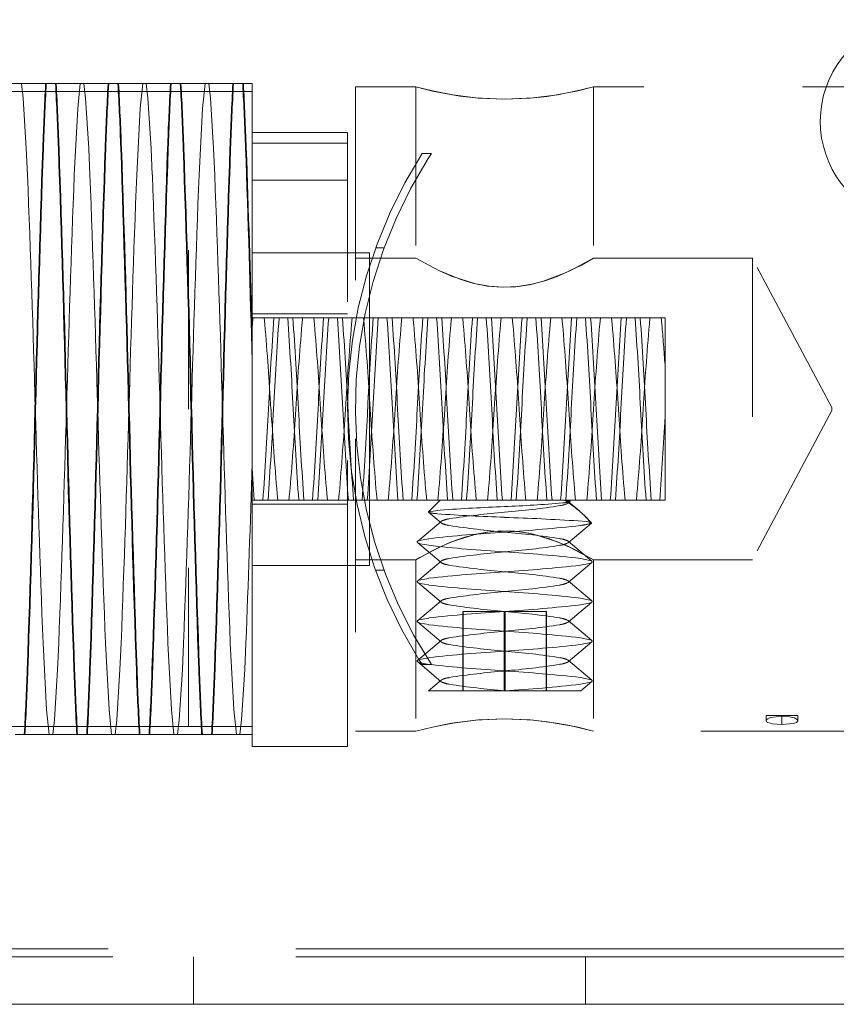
# Model space of a CAD drawing. Extents: x 5.1 to 61.7, y -5.9 to 61.5.
# Tile 7 of 23: x 38.269 to 38.783, y 12.798 to 13.419. Entities that reach past the tile are written whole.
import ezdxf

# ---------------------------------------------------------------- set-up
doc = ezdxf.new("R2010")
doc.units = 0
doc.header["$MEASUREMENT"] = 0
doc.linetypes.add('DASHED', pattern=[15, 12, -3])

msp = doc.modelspace()

# ---------------------------------------------------------------- linework, layer by layer
at = {"color": 7, "linetype": 'DASHED', "lineweight": 13, "ltscale": 0.0155}
for p, q in [((38.41525, 13.37341), (37.79525, 13.37341)), ((38.41525, 12.97342), (37.79525, 12.97342))]:
    msp.add_line(p, q, dxfattribs=at)
at = {"color": 7, "linetype": 'DASHED', "lineweight": 13, "ltscale": 0.000436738}
for p, q in [((38.25253, 13.37842), (38.27, 13.37842)), ((38.29183, 13.37842), (38.3093, 13.37842)), ((38.33113, 13.37842), (38.3486, 13.37842)), ((38.37043, 13.37842), (38.3879, 13.37842)), ((38.30487, 12.96841), (38.2874, 12.96841)), ((38.34417, 12.96841), (38.3267, 12.96841)), ((38.38347, 12.96841), (38.366, 12.96841))]:
    msp.add_line(p, q, dxfattribs=at)
at = {"color": 7, "linetype": 'DASHED', "lineweight": 13, "ltscale": 0.000535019}
for p, q in [((38.27, 13.37842), (38.2914, 13.37842)), ((38.3486, 13.37842), (38.37, 13.37842)), ((38.3879, 13.37842), (38.4093, 13.37842)), ((38.2874, 12.96841), (38.266, 12.96841)), ((38.3267, 12.96841), (38.3053, 12.96841)), ((38.40531, 12.96841), (38.3839, 12.96841))]:
    msp.add_line(p, q, dxfattribs=at)
at = {"color": 7, "linetype": 'DASHED', "lineweight": 13, "ltscale": 1.07532e-05}
for p, q in [((38.2914, 13.37842), (38.29183, 13.37842)), ((38.3053, 12.96841), (38.30487, 12.96841)), ((38.3446, 12.96841), (38.34417, 12.96841))]:
    msp.add_line(p, q, dxfattribs=at)
at = {"color": 7, "linetype": 'DASHED', "lineweight": 13, "ltscale": 0.000534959}
for p, q in [((38.3093, 13.37842), (38.3307, 13.37842)), ((38.366, 12.96841), (38.3446, 12.96841))]:
    msp.add_line(p, q, dxfattribs=at)
at = {"color": 7, "linetype": 'DASHED', "lineweight": 13, "ltscale": 1.08133e-05}
for p, q in [((38.3307, 13.37842), (38.33113, 13.37842)), ((38.4093, 13.37842), (38.40973, 13.37842)), ((38.3839, 12.96841), (38.38347, 12.96841))]:
    msp.add_line(p, q, dxfattribs=at)
at = {"color": 7, "linetype": 'DASHED', "lineweight": 13, "ltscale": 1.06932e-05}
msp.add_line((38.37, 13.37842), (38.37043, 13.37842), dxfattribs=at)
at = {"color": 7, "linetype": 'DASHED', "lineweight": 13, "ltscale": 0.005}
for p, q in [((38.37525, 13.17341), (38.37525, 13.37341)), ((38.41525, 13.17341), (38.41525, 13.37341)), ((38.37525, 12.97342), (38.37525, 13.17341)), ((38.41525, 12.97342), (38.41525, 13.17341))]:
    msp.add_line(p, q, dxfattribs=at)
at = {"color": 7, "linetype": 'DASHED', "lineweight": 13, "ltscale": 0.001}
for p, q in [((38.37525, 13.37341), (38.41525, 13.37341)), ((38.37525, 12.97342), (38.41525, 12.97342))]:
    msp.add_line(p, q, dxfattribs=at)
at = {"color": 7, "linetype": 'DASHED', "lineweight": 13, "ltscale": 0.00013805}
msp.add_line((38.40973, 13.37842), (38.41525, 13.37842), dxfattribs=at)
at = {"color": 7, "linetype": 'DASHED', "lineweight": 13, "ltscale": 0.001096}
msp.add_line((38.41525, 13.33459), (38.41525, 13.37842), dxfattribs=at)
at = {"color": 7, "linetype": 'DASHED', "lineweight": 13, "ltscale": 0.00094995}
for p, q in [((38.51825, 13.37641), (38.48025, 13.37641)), ((38.51825, 13.26841), (38.48025, 13.26841)), ((38.51825, 13.07842), (38.48025, 13.07842)), ((38.51825, 12.97041), (38.48025, 12.97041))]:
    msp.add_line(p, q, dxfattribs=at)
at = {"color": 7, "linetype": 'DASHED', "lineweight": 13, "ltscale": 0.01015}
msp.add_line((38.48025, 13.37641), (38.48025, 12.97041), dxfattribs=at)
at = {"color": 7, "linetype": 'DASHED', "lineweight": 13, "ltscale": 0.0027}
for p, q in [((38.51825, 13.37641), (38.51825, 13.26841)), ((38.63025, 13.37641), (38.63025, 13.26841)), ((38.51825, 13.07842), (38.51825, 12.97041)), ((38.63025, 13.07842), (38.63025, 12.97041))]:
    msp.add_line(p, q, dxfattribs=at)
at = {"color": 7, "linetype": 'DASHED', "lineweight": 13, "ltscale": 0.014475}
msp.add_line((39.20925, 13.37641), (38.63025, 13.37641), dxfattribs=at)
at = {"color": 7, "linetype": 'DASHED', "lineweight": 13, "ltscale": 0.00011366}
msp.add_line((38.41525, 13.34304), (38.41525, 13.34759), dxfattribs=at)
at = {"color": 7, "linetype": 'DASHED', "lineweight": 13, "ltscale": 0.0015}
for p, q in [((38.47525, 13.34759), (38.41525, 13.34759)), ((38.47525, 13.34092), (38.41525, 13.34092)), ((38.47525, 13.31749), (38.41525, 13.31749)), ((38.47525, 13.23341), (38.41525, 13.23341)), ((38.47525, 13.11341), (38.41525, 13.11341)), ((38.47525, 12.96092), (38.41525, 12.96092))]:
    msp.add_line(p, q, dxfattribs=at)
at = {"color": 7, "linetype": 'DASHED', "lineweight": 13, "ltscale": 5.31054e-05}
for p, q in [((38.41525, 13.34092), (38.41525, 13.34304)), ((38.47525, 13.34092), (38.47525, 13.34304))]:
    msp.add_line(p, q, dxfattribs=at)
at = {"color": 7, "linetype": 'DASHED', "lineweight": 13, "ltscale": 0.00011378}
msp.add_line((38.47525, 13.34759), (38.47525, 13.34304), dxfattribs=at)
at = {"color": 7, "linetype": 'DASHED', "lineweight": 13, "ltscale": 0.006267}
for p, q in [((38.41525, 13.09025), (38.41525, 13.34092)), ((38.47525, 13.34092), (38.47525, 13.09025))]:
    msp.add_line(p, q, dxfattribs=at)
at = {"color": 7, "linetype": 'DASHED', "lineweight": 13, "ltscale": 0.001616}
msp.add_line((38.41525, 13.26994), (38.41525, 13.33459), dxfattribs=at)
at = {"color": 7, "linetype": 'DASHED', "lineweight": 13, "ltscale": 0.000148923}
msp.add_line((38.52825, 13.33441), (38.5223, 13.33441), dxfattribs=at)
at = {"color": 7, "linetype": 'DASHED', "lineweight": 13, "ltscale": 9.64135e-05}
msp.add_line((38.52616, 13.33117), (38.52825, 13.33441), dxfattribs=at)
at = {"color": 7, "linetype": 'DASHED', "lineweight": 13, "ltscale": 0.000133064}
for p, q in [((38.49833, 13.27492), (38.49301, 13.27492)), ((38.49833, 13.07191), (38.49301, 13.07191))]:
    msp.add_line(p, q, dxfattribs=at)
at = {"color": 7, "linetype": 'DASHED', "lineweight": 13, "ltscale": 0.00185}
for p, q in [((38.48925, 13.27191), (38.41525, 13.27191)), ((38.48925, 13.07491), (38.41525, 13.07491))]:
    msp.add_line(p, q, dxfattribs=at)
at = {"color": 7, "linetype": 'DASHED', "lineweight": 13, "ltscale": 0.001269}
msp.add_line((38.41525, 13.21918), (38.41525, 13.26994), dxfattribs=at)
at = {"color": 7, "linetype": 'DASHED', "lineweight": 13, "ltscale": 0.002462}
msp.add_line((38.48925, 13.17341), (38.48925, 13.27191), dxfattribs=at)
at = {"color": 7, "linetype": 'DASHED', "lineweight": 13, "ltscale": 0.0025}
for p, q in [((38.73025, 13.26841), (38.63025, 13.26841)), ((38.73025, 13.07842), (38.63025, 13.07842))]:
    msp.add_line(p, q, dxfattribs=at)
at = {"color": 7, "linetype": 'DASHED', "lineweight": 13, "ltscale": 0.00475}
msp.add_line((38.73025, 13.26841), (38.73025, 13.07842), dxfattribs=at)
msp.add_line((38.73025, 13.26841), (38.73025, 13.07842), dxfattribs=at)
at = {"color": 7, "linetype": 'DASHED', "lineweight": 13, "ltscale": 0.002663}
msp.add_line((38.78025, 13.17438), (38.73025, 13.26841), dxfattribs=at)
at = {"color": 7, "linetype": 'DASHED', "lineweight": 13, "ltscale": 5.87523e-05}
msp.add_line((38.4176, 13.23091), (38.41525, 13.23091), dxfattribs=at)
at = {"color": 7, "linetype": 'DASHED', "lineweight": 13, "ltscale": 0.001437}
msp.add_line((38.41525, 13.23091), (38.41525, 13.17341), dxfattribs=at)
at = {"color": 7, "linetype": 'DASHED', "lineweight": 13, "ltscale": 0.000103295}
for p, q in [((38.41541, 13.2268), (38.41579, 13.23091)), ((38.42284, 13.23091), (38.42322, 13.2268)), ((38.45409, 13.23091), (38.45447, 13.2268)), ((38.47791, 13.2268), (38.47829, 13.23091)), ((38.48534, 13.23091), (38.48572, 13.2268)), ((38.51659, 13.23091), (38.51697, 13.2268)), ((38.54041, 13.2268), (38.54079, 13.23091)), ((38.54783, 13.23091), (38.54822, 13.2268)), ((38.57166, 13.2268), (38.57204, 13.23091)), ((38.57909, 13.23091), (38.57947, 13.2268)), ((38.61034, 13.23091), (38.61072, 13.2268)), ((38.63416, 13.2268), (38.63454, 13.23091)), ((38.64159, 13.23091), (38.64197, 13.2268)), ((38.67284, 13.23091), (38.67322, 13.2268)), ((38.43846, 13.11591), (38.43885, 13.12003)), ((38.46228, 13.12003), (38.46267, 13.11591)), ((38.46971, 13.11591), (38.47009, 13.12003)), ((38.49353, 13.12003), (38.49392, 13.11591)), ((38.50096, 13.11591), (38.50135, 13.12003)), ((38.53221, 13.11591), (38.53259, 13.12003)), ((38.55603, 13.12003), (38.55642, 13.11591)), ((38.56346, 13.11591), (38.56385, 13.12003)), ((38.59471, 13.11591), (38.5951, 13.12003)), ((38.61853, 13.12003), (38.61892, 13.11591)), ((38.62596, 13.11591), (38.62634, 13.12003)), ((38.64978, 13.12003), (38.65017, 13.11591)), ((38.65721, 13.11591), (38.6576, 13.12003))]:
    msp.add_line(p, q, dxfattribs=at)
at = {"color": 7, "linetype": 'DASHED', "lineweight": 13, "ltscale": 0.000130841}
for p, q in [((38.42284, 13.23091), (38.4176, 13.23091)), ((38.51659, 13.23091), (38.51135, 13.23091)), ((38.57909, 13.23091), (38.57385, 13.23091)), ((38.67284, 13.23091), (38.6676, 13.23091)), ((38.49392, 13.11591), (38.49915, 13.11591)), ((38.55642, 13.11591), (38.56165, 13.11591)), ((38.65017, 13.11591), (38.6554, 13.11591))]:
    msp.add_line(p, q, dxfattribs=at)
at = {"color": 7, "linetype": 'DASHED', "lineweight": 13, "ltscale": 0.000150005}
for p, q in [((38.42884, 13.23091), (38.42284, 13.23091)), ((38.49134, 13.23091), (38.48534, 13.23091)), ((38.58509, 13.23091), (38.57909, 13.23091)), ((38.64759, 13.23091), (38.64159, 13.23091))]:
    msp.add_line(p, q, dxfattribs=at)
at = {"color": 7, "linetype": 'DASHED', "lineweight": 13, "ltscale": 0.000220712}
for p, q in [((38.43767, 13.23091), (38.42884, 13.23091)), ((38.46892, 13.23091), (38.46009, 13.23091)), ((38.50016, 13.23091), (38.49134, 13.23091)), ((38.53142, 13.23091), (38.52259, 13.23091)), ((38.56267, 13.23091), (38.55384, 13.23091)), ((38.59392, 13.23091), (38.58509, 13.23091)), ((38.62517, 13.23091), (38.61634, 13.23091)), ((38.65641, 13.23091), (38.64759, 13.23091)), ((38.41659, 13.11591), (38.42542, 13.11591)), ((38.44784, 13.11591), (38.45667, 13.11591)), ((38.47909, 13.11591), (38.48791, 13.11591)), ((38.51034, 13.11591), (38.51917, 13.11591)), ((38.54159, 13.11591), (38.55042, 13.11591)), ((38.57284, 13.11591), (38.58167, 13.11591)), ((38.60409, 13.11591), (38.61292, 13.11591)), ((38.63534, 13.11591), (38.64416, 13.11591))]:
    msp.add_line(p, q, dxfattribs=at)
at = {"color": 7, "linetype": 'DASHED', "lineweight": 13, "ltscale": 8.11599e-05}
for p, q in [((38.44091, 13.23091), (38.43767, 13.23091)), ((38.50341, 13.23091), (38.50016, 13.23091)), ((38.59716, 13.23091), (38.59392, 13.23091)), ((38.65966, 13.23091), (38.65641, 13.23091)), ((38.51034, 13.11591), (38.50709, 13.11591)), ((38.57284, 13.11591), (38.56959, 13.11591)), ((38.66659, 13.11591), (38.66334, 13.11591))]:
    msp.add_line(p, q, dxfattribs=at)
at = {"color": 7, "linetype": 'DASHED', "lineweight": 13, "ltscale": 0.000198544}
for p, q in [((38.44885, 13.23091), (38.44091, 13.23091)), ((38.51135, 13.23091), (38.50341, 13.23091)), ((38.5426, 13.23091), (38.53466, 13.23091)), ((38.6051, 13.23091), (38.59716, 13.23091)), ((38.6676, 13.23091), (38.65966, 13.23091)), ((38.4679, 13.11591), (38.47584, 13.11591)), ((38.49915, 13.11591), (38.50709, 13.11591)), ((38.62415, 13.11591), (38.63209, 13.11591)), ((38.6554, 13.11591), (38.66334, 13.11591))]:
    msp.add_line(p, q, dxfattribs=at)
at = {"color": 7, "linetype": 'DASHED', "lineweight": 13, "ltscale": 0.0001033}
for p, q in [((38.44666, 13.2268), (38.44704, 13.23091)), ((38.50916, 13.2268), (38.50954, 13.23091)), ((38.60291, 13.2268), (38.60329, 13.23091)), ((38.66541, 13.2268), (38.66579, 13.23091)), ((38.43103, 13.12003), (38.43142, 13.11591)), ((38.52478, 13.12003), (38.52517, 13.11591)), ((38.58728, 13.12003), (38.58767, 13.11591))]:
    msp.add_line(p, q, dxfattribs=at)
at = {"color": 7, "linetype": 'DASHED', "lineweight": 13, "ltscale": 0.000130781}
for p, q in [((38.45409, 13.23091), (38.44885, 13.23091)), ((38.48534, 13.23091), (38.4801, 13.23091)), ((38.54783, 13.23091), (38.5426, 13.23091)), ((38.61034, 13.23091), (38.6051, 13.23091)), ((38.64159, 13.23091), (38.63635, 13.23091)), ((38.43142, 13.11591), (38.43665, 13.11591)), ((38.46267, 13.11591), (38.4679, 13.11591)), ((38.58767, 13.11591), (38.5929, 13.11591)), ((38.61892, 13.11591), (38.62415, 13.11591))]:
    msp.add_line(p, q, dxfattribs=at)
at = {"color": 7, "linetype": 'DASHED', "lineweight": 13, "ltscale": 0.000150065}
for p, q in [((38.46009, 13.23091), (38.45409, 13.23091)), ((38.52259, 13.23091), (38.51659, 13.23091)), ((38.55384, 13.23091), (38.54783, 13.23091)), ((38.61634, 13.23091), (38.61034, 13.23091)), ((38.42542, 13.11591), (38.43142, 13.11591)), ((38.45667, 13.11591), (38.46267, 13.11591)), ((38.48791, 13.11591), (38.49392, 13.11591)), ((38.51917, 13.11591), (38.52517, 13.11591)), ((38.55042, 13.11591), (38.55642, 13.11591)), ((38.58167, 13.11591), (38.58767, 13.11591)), ((38.61292, 13.11591), (38.61892, 13.11591)), ((38.64416, 13.11591), (38.65017, 13.11591))]:
    msp.add_line(p, q, dxfattribs=at)
at = {"color": 7, "linetype": 'DASHED', "lineweight": 13, "ltscale": 8.10999e-05}
for p, q in [((38.47216, 13.23091), (38.46892, 13.23091)), ((38.53466, 13.23091), (38.53142, 13.23091)), ((38.56591, 13.23091), (38.56267, 13.23091)), ((38.62841, 13.23091), (38.62517, 13.23091)), ((38.44784, 13.11591), (38.44459, 13.11591)), ((38.47909, 13.11591), (38.47584, 13.11591)), ((38.54159, 13.11591), (38.53834, 13.11591)), ((38.60409, 13.11591), (38.60084, 13.11591)), ((38.63534, 13.11591), (38.63209, 13.11591))]:
    msp.add_line(p, q, dxfattribs=at)
at = {"color": 7, "linetype": 'DASHED', "lineweight": 13, "ltscale": 0.000198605}
for p, q in [((38.4801, 13.23091), (38.47216, 13.23091)), ((38.57385, 13.23091), (38.56591, 13.23091)), ((38.63635, 13.23091), (38.62841, 13.23091)), ((38.43665, 13.11591), (38.44459, 13.11591)), ((38.5304, 13.11591), (38.53834, 13.11591)), ((38.5929, 13.11591), (38.60084, 13.11591))]:
    msp.add_line(p, q, dxfattribs=at)
at = {"color": 7, "linetype": 'DASHED', "lineweight": 13, "ltscale": 6.03743e-05}
msp.add_line((38.67525, 13.23091), (38.67284, 13.23091), dxfattribs=at)
at = {"color": 7, "linetype": 'DASHED', "lineweight": 13, "ltscale": 6.56008e-05}
msp.add_line((38.67525, 13.23091), (38.67525, 13.22829), dxfattribs=at)
at = {"color": 7, "linetype": 'DASHED', "lineweight": 13, "ltscale": 4.47404e-05}
msp.add_line((38.41525, 13.22502), (38.41541, 13.2268), dxfattribs=at)
at = {"color": 7, "linetype": 'DASHED', "lineweight": 13, "ltscale": 0.000676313}
msp.add_line((38.67525, 13.22829), (38.67525, 13.20124), dxfattribs=at)
at = {"color": 7, "linetype": 'DASHED', "lineweight": 13, "ltscale": 0.000394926}
msp.add_line((38.41525, 13.21918), (38.41525, 13.20338), dxfattribs=at)
at = {"color": 7, "linetype": 'DASHED', "lineweight": 13, "ltscale": 0.000749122}
msp.add_line((38.41525, 13.17341), (38.41525, 13.20338), dxfattribs=at)
at = {"color": 7, "linetype": 'DASHED', "lineweight": 13, "ltscale": 0.000695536}
msp.add_line((38.67525, 13.20124), (38.67525, 13.17341), dxfattribs=at)
at = {"color": 7, "linetype": 'DASHED', "lineweight": 13, "ltscale": 0.003986}
msp.add_line((38.41525, 13.01398), (38.41525, 13.17341), dxfattribs=at)
at = {"color": 7, "linetype": 'DASHED', "lineweight": 13, "ltscale": 0.000931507}
msp.add_line((38.41525, 13.17341), (38.41525, 13.13615), dxfattribs=at)
at = {"color": 7, "linetype": 'DASHED', "lineweight": 13, "ltscale": 0.002463}
msp.add_line((38.48925, 13.07491), (38.48925, 13.17341), dxfattribs=at)
at = {"color": 7, "linetype": 'DASHED', "lineweight": 13, "ltscale": 0.001438}
msp.add_line((38.67525, 13.17341), (38.67525, 13.11591), dxfattribs=at)
at = {"color": 7, "linetype": 'DASHED', "lineweight": 13, "ltscale": 0.002662}
msp.add_line((38.78025, 13.17245), (38.73025, 13.07842), dxfattribs=at)
at = {"color": 7, "linetype": 'DASHED', "lineweight": 13, "ltscale": 4.81793e-05}
msp.add_line((38.78025, 13.17438), (38.78025, 13.17245), dxfattribs=at)
at = {"color": 7, "linetype": 'DASHED', "lineweight": 13, "ltscale": 0.00050716}
msp.add_line((38.41525, 13.13615), (38.41659, 13.11591), dxfattribs=at)
at = {"color": 7, "linetype": 'DASHED', "lineweight": 13, "ltscale": 0.000506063}
msp.add_line((38.41525, 13.11591), (38.41525, 13.13615), dxfattribs=at)
at = {"color": 7, "linetype": 'DASHED', "lineweight": 13, "ltscale": 3.33411e-05}
msp.add_line((38.41659, 13.11591), (38.41525, 13.11591), dxfattribs=at)
at = {"color": 7, "linetype": 'DASHED', "lineweight": 13, "ltscale": 0.000130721}
msp.add_line((38.52517, 13.11591), (38.5304, 13.11591), dxfattribs=at)
at = {"color": 7, "linetype": 'DASHED', "lineweight": 13, "ltscale": 0.000258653}
msp.add_line((38.53365, 13.11591), (38.52633, 13.1086), dxfattribs=at)
at = {"color": 7, "linetype": 'DASHED', "lineweight": 13, "ltscale": 0.001015}
for p, q in [((38.57425, 13.11591), (38.53365, 13.11591)), ((38.61485, 13.11591), (38.57425, 13.11591))]:
    msp.add_line(p, q, dxfattribs=at)
at = {"color": 7, "linetype": 'DASHED', "lineweight": 13, "ltscale": 0.000198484}
msp.add_line((38.56165, 13.11591), (38.56959, 13.11591), dxfattribs=at)
at = {"color": 7, "linetype": 'DASHED', "lineweight": 13, "ltscale": 0.000239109}
msp.add_line((38.62151, 13.109), (38.6142, 13.11517), dxfattribs=at)
at = {"color": 7, "linetype": 'DASHED', "lineweight": 13, "ltscale": 3.74285e-05}
msp.add_line((38.6142, 13.11416), (38.61535, 13.11512), dxfattribs=at)
at = {"color": 7, "linetype": 'DASHED', "lineweight": 13, "ltscale": 1.82234e-05}
msp.add_line((38.61485, 13.11591), (38.61537, 13.1154), dxfattribs=at)
at = {"color": 7, "linetype": 'DASHED', "lineweight": 13, "ltscale": 0.000216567}
msp.add_line((38.66659, 13.11591), (38.67525, 13.11591), dxfattribs=at)
at = {"color": 7, "linetype": 'DASHED', "lineweight": 13, "ltscale": 0.000187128}
msp.add_line((38.52633, 13.1086), (38.53373, 13.10973), dxfattribs=at)
at = {"color": 7, "linetype": 'DASHED', "lineweight": 13, "ltscale": 0.000259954}
msp.add_line((38.5343, 13.10166), (38.52636, 13.10837), dxfattribs=at)
at = {"color": 7, "linetype": 'DASHED', "lineweight": 13, "ltscale": 0.000489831}
for p, q in [((38.51933, 13.09004), (38.5343, 13.10267)), ((38.5343, 13.07666), (38.51933, 13.08929)), ((38.62918, 13.07754), (38.6142, 13.09017)), ((38.51933, 13.06504), (38.5343, 13.07767)), ((38.6142, 13.06416), (38.62918, 13.07679)), ((38.5343, 13.05166), (38.51933, 13.06429)), ((38.62918, 13.05254), (38.6142, 13.06517)), ((38.51933, 13.04004), (38.5343, 13.05267)), ((38.6142, 13.03916), (38.62918, 13.05179)), ((38.5343, 13.02666), (38.51933, 13.03929)), ((38.62918, 13.02754), (38.6142, 13.04017)), ((38.51933, 13.01504), (38.5343, 13.02767)), ((38.6142, 13.01416), (38.62918, 13.02679)), ((38.5343, 13.00166), (38.51933, 13.01429)), ((38.62918, 13.00254), (38.6142, 13.01517))]:
    msp.add_line(p, q, dxfattribs=at)
at = {"color": 7, "linetype": 'DASHED', "lineweight": 13, "ltscale": 0.000482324}
msp.add_line((38.6142, 13.08916), (38.62895, 13.1016), dxfattribs=at)
at = {"color": 7, "linetype": 'DASHED', "lineweight": 13, "ltscale": 0.000159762}
msp.add_line((38.62445, 13.10632), (38.62897, 13.1018), dxfattribs=at)
at = {"color": 7, "linetype": 'DASHED', "lineweight": 13, "ltscale": 1.53055e-05}
msp.add_line((38.62838, 13.10137), (38.62895, 13.1016), dxfattribs=at)
at = {"color": 7, "linetype": 'DASHED', "lineweight": 13, "ltscale": 0.000333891}
for p, q in [((38.41525, 13.07689), (38.41525, 13.09025)), ((38.47525, 13.07689), (38.47525, 13.09025))]:
    msp.add_line(p, q, dxfattribs=at)
at = {"color": 7, "linetype": 'DASHED', "lineweight": 13, "ltscale": 0.00034086}
for p, q in [((38.41525, 13.06326), (38.41525, 13.07689)), ((38.47525, 13.06326), (38.47525, 13.07689))]:
    msp.add_line(p, q, dxfattribs=at)
at = {"color": 7, "linetype": 'DASHED', "lineweight": 13, "ltscale": 0.000355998}
for p, q in [((38.41525, 13.06326), (38.41525, 13.04902)), ((38.47525, 13.06326), (38.47525, 13.04902))]:
    msp.add_line(p, q, dxfattribs=at)
at = {"color": 7, "linetype": 'DASHED', "lineweight": 13, "ltscale": 0.002203}
for p, q in [((38.41525, 13.04902), (38.41525, 12.96092)), ((38.47525, 13.04902), (38.47525, 12.96092))]:
    msp.add_line(p, q, dxfattribs=at)
at = {"color": 7, "linetype": 'DASHED', "lineweight": 13, "ltscale": 0.00125}
for p, q in [((38.54788, 13.04591), (38.54788, 12.99591)), ((38.54812, 13.04591), (38.54812, 12.99591)), ((38.57401, 13.04591), (38.57401, 12.99591)), ((38.57449, 13.04591), (38.57449, 12.99591)), ((38.60038, 13.04591), (38.60038, 12.99591)), ((38.60062, 13.04591), (38.60062, 12.99591))]:
    msp.add_line(p, q, dxfattribs=at)
at = {"color": 7, "linetype": 'DASHED', "lineweight": 13, "ltscale": 0.000653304}
msp.add_line((38.57401, 13.04591), (38.54788, 13.04591), dxfattribs=at)
at = {"color": 7, "linetype": 'DASHED', "lineweight": 13, "ltscale": 0.000659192}
msp.add_line((38.60038, 13.04591), (38.57401, 13.04591), dxfattribs=at)
at = {"color": 7, "linetype": 'DASHED', "lineweight": 13, "ltscale": 5.94732e-06}
msp.add_line((38.60062, 13.04591), (38.60038, 13.04591), dxfattribs=at)
at = {"color": 7, "linetype": 'DASHED', "lineweight": 13, "ltscale": 0.001139}
msp.add_line((38.41525, 12.96841), (38.41525, 13.01398), dxfattribs=at)
at = {"color": 7, "linetype": 'DASHED', "lineweight": 13, "ltscale": 9.55315e-05}
msp.add_line((38.52026, 13.01565), (38.5223, 13.01242), dxfattribs=at)
at = {"color": 7, "linetype": 'DASHED', "lineweight": 13, "ltscale": 0.000148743}
msp.add_line((38.52825, 13.01242), (38.5223, 13.01242), dxfattribs=at)
at = {"color": 7, "linetype": 'DASHED', "lineweight": 13, "ltscale": 0.000261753}
msp.add_line((38.5263, 12.99592), (38.5343, 13.00267), dxfattribs=at)
at = {"color": 7, "linetype": 'DASHED', "lineweight": 13, "ltscale": 0.000227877}
msp.add_line((38.62221, 12.99592), (38.62918, 13.00179), dxfattribs=at)
at = {"color": 7, "linetype": 'DASHED', "lineweight": 13, "ltscale": 0.000112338}
msp.add_line((38.53079, 12.99591), (38.5263, 12.99591), dxfattribs=at)
at = {"color": 7, "linetype": 'DASHED', "lineweight": 13, "ltscale": 0.001086}
for p, q in [((38.57425, 12.99591), (38.53079, 12.99591)), ((38.61771, 12.99591), (38.57425, 12.99591))]:
    msp.add_line(p, q, dxfattribs=at)
at = {"color": 7, "linetype": 'DASHED', "lineweight": 13, "ltscale": 0.000112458}
msp.add_line((38.62221, 12.99591), (38.61771, 12.99591), dxfattribs=at)
at = {"color": 7, "linetype": 'DASHED', "lineweight": 13, "ltscale": 8.37431e-05}
for p, q in [((38.73891, 12.98041), (38.73891, 12.97706)), ((38.75891, 12.98041), (38.75891, 12.97706))]:
    msp.add_line(p, q, dxfattribs=at)
at = {"color": 7, "linetype": 'DASHED', "lineweight": 13, "ltscale": 0.000249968}
msp.add_line((38.73891, 12.98041), (38.7489, 12.98041), dxfattribs=at)
at = {"color": 7, "linetype": 'DASHED', "lineweight": 13, "ltscale": 1.11738e-05}
msp.add_line((38.7489, 12.98041), (38.7489, 12.97997), dxfattribs=at)
at = {"color": 7, "linetype": 'DASHED', "lineweight": 13, "ltscale": 0.000142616}
msp.add_line((38.7489, 12.98041), (38.7489, 12.97471), dxfattribs=at)
at = {"color": 7, "linetype": 'DASHED', "lineweight": 13, "ltscale": 0.000250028}
msp.add_line((38.7489, 12.98041), (38.75891, 12.98041), dxfattribs=at)
at = {"color": 7, "linetype": 'DASHED', "lineweight": 13, "ltscale": 0.004189}
msp.add_line((38.79779, 12.97041), (38.63025, 12.97041), dxfattribs=at)
at = {"color": 7, "linetype": 'DASHED', "lineweight": 13, "ltscale": 0.000248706}
msp.add_line((38.41525, 12.96841), (38.40531, 12.96841), dxfattribs=at)
at = {"color": 7, "linetype": 'DASHED', "lineweight": 13, "ltscale": 0.03937}
for p, q in [((37.85515, 12.82832), (39.32535, 12.82832)), ((38.91515, 12.83331), (37.91515, 12.83331)), ((38.91515, 12.82832), (37.91515, 12.82832))]:
    msp.add_line(p, q, dxfattribs=at)
at = {"color": 7, "linetype": 'DASHED', "lineweight": 13, "ltscale": 0.000747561}
for p, q in [((38.37825, 12.82832), (38.37825, 12.79841)), ((38.62525, 12.82832), (38.62525, 12.79841))]:
    msp.add_line(p, q, dxfattribs=at)
at = {"color": 7, "lineweight": 13}
msp.add_line((37.85515, 12.79841), (39.32535, 12.79841), dxfattribs=at)
at = {"color": 7, "linetype": 'DASHED', "lineweight": 13, "ltscale": 0.03937}
for points in [[(38.27, 13.37842), (38.27106, 13.36926), (38.27305, 13.3376), (38.27379, 13.32085)], [(38.30327, 13.32085), (38.30547, 13.36279), (38.30705, 13.37842)], [(38.3093, 13.37842), (38.31036, 13.36926), (38.31235, 13.3376), (38.31309, 13.32085)], [(38.34256, 13.32085), (38.34477, 13.36279), (38.34635, 13.37842)], [(38.3486, 13.37842), (38.34966, 13.36926), (38.35165, 13.3376), (38.35239, 13.32085)], [(38.38186, 13.32085), (38.38407, 13.36279), (38.38565, 13.37842)], [(38.3879, 13.37842), (38.38896, 13.36926), (38.39095, 13.3376), (38.39169, 13.32085)], [(38.63025, 13.37641), (38.61973, 13.37377), (38.60758, 13.37137), (38.59214, 13.36936), (38.57498, 13.36854), (38.55755, 13.36925), (38.54159, 13.37126), (38.52875, 13.37377), (38.51825, 13.37641)], [(38.51825, 13.37641), (38.5289, 13.37374), (38.54603, 13.37057), (38.55605, 13.36939), (38.57318, 13.36854), (38.59031, 13.3692), (38.60114, 13.37038), (38.61957, 13.37373), (38.63025, 13.37641)], [(38.63025, 13.26841), (38.62267, 13.26415), (38.61203, 13.25895), (38.59803, 13.25376), (38.58988, 13.25173), (38.58137, 13.25048), (38.57237, 13.25017), (38.56342, 13.25092), (38.55478, 13.25259), (38.54664, 13.25497), (38.53285, 13.26061), (38.51825, 13.26841)], [(38.51825, 13.26841), (38.53285, 13.26061), (38.54088, 13.2571), (38.5559, 13.25232), (38.56449, 13.25079), (38.57334, 13.25016), (38.5824, 13.25059), (38.59128, 13.25203), (38.5996, 13.25423), (38.60725, 13.25695), (38.61568, 13.26062), (38.63025, 13.26841)], [(38.62897, 13.1018), (38.62887, 13.10187), (38.62854, 13.102), (38.62585, 13.10247), (38.62065, 13.10293)], [(38.63025, 13.07842), (38.6156, 13.08624), (38.60757, 13.08976), (38.59251, 13.09453), (38.58397, 13.09606), (38.57514, 13.09667), (38.56617, 13.09625), (38.55742, 13.09485), (38.54911, 13.09266), (38.54142, 13.08995), (38.53291, 13.08625), (38.52076, 13.07987), (38.51825, 13.07842)], [(38.51825, 13.07842), (38.52869, 13.08417), (38.54019, 13.08946), (38.55476, 13.09424), (38.56311, 13.09585), (38.57176, 13.09663), (38.58067, 13.0964), (38.58951, 13.09516), (38.60184, 13.09187), (38.61358, 13.08719), (38.61995, 13.0841), (38.63025, 13.07842)], [(38.51933, 13.09004), (38.51961, 13.09023), (38.52051, 13.0906), (38.52649, 13.09175)], [(38.52649, 13.08758), (38.52109, 13.08856), (38.51958, 13.08912), (38.51933, 13.08929)], [(38.62918, 13.07754), (38.62889, 13.07773), (38.628, 13.0781), (38.62201, 13.07925)], [(38.62201, 13.07508), (38.62741, 13.07606), (38.62892, 13.07662), (38.62918, 13.07679)], [(38.51933, 13.06504), (38.51961, 13.06523), (38.52051, 13.0656), (38.52649, 13.06675)], [(38.52649, 13.06258), (38.52109, 13.06356), (38.51958, 13.06412), (38.51933, 13.06429)], [(38.62918, 13.05254), (38.62889, 13.05273), (38.628, 13.0531), (38.62201, 13.05425)], [(38.62201, 13.05008), (38.62741, 13.05106), (38.62892, 13.05162), (38.62918, 13.05179)], [(38.51933, 13.04004), (38.51961, 13.04023), (38.52051, 13.0406), (38.52649, 13.04175)], [(38.52649, 13.03758), (38.52109, 13.03856), (38.51958, 13.03912), (38.51933, 13.03929)], [(38.28361, 13.02598), (38.28582, 12.98404), (38.2874, 12.96841)], [(38.28965, 12.96841), (38.29071, 12.97757), (38.2927, 13.00923), (38.29344, 13.02598)], [(38.32291, 13.02598), (38.32512, 12.98404), (38.3267, 12.96841)], [(38.32895, 12.96841), (38.33001, 12.97757), (38.33201, 13.00923), (38.33274, 13.02598)], [(38.36222, 13.02598), (38.36442, 12.98404), (38.366, 12.96841)], [(38.36825, 12.96841), (38.36931, 12.97757), (38.3713, 13.00923), (38.37204, 13.02598)], [(38.40151, 13.02598), (38.40372, 12.98404), (38.40531, 12.96841)], [(38.40755, 12.96841), (38.40861, 12.97757), (38.4106, 13.00923), (38.41134, 13.02598)], [(38.62918, 13.02754), (38.62889, 13.02773), (38.628, 13.0281), (38.62201, 13.02925)], [(38.62201, 13.02508), (38.62741, 13.02606), (38.62892, 13.02662), (38.62918, 13.02679)], [(38.51933, 13.01504), (38.51961, 13.01523), (38.52051, 13.0156), (38.52649, 13.01675)], [(38.52649, 13.01258), (38.52109, 13.01356), (38.51958, 13.01412), (38.51933, 13.01429)], [(38.62918, 13.00254), (38.62889, 13.00273), (38.628, 13.0031), (38.62201, 13.00425)], [(38.62201, 13.00008), (38.62741, 13.00106), (38.62892, 13.00162), (38.62918, 13.00179)], [(38.51825, 12.97041), (38.52887, 12.97308), (38.54078, 12.97544), (38.55581, 12.97742), (38.57289, 12.97829), (38.59039, 12.97762), (38.60115, 12.97644), (38.61944, 12.97313), (38.63025, 12.97041)], [(38.63025, 12.97041), (38.61537, 12.974), (38.60688, 12.97558), (38.59242, 12.97744), (38.57525, 12.97829), (38.55773, 12.97759), (38.54171, 12.97559), (38.5289, 12.97309), (38.51825, 12.97041)], [(38.7489, 12.97997), (38.74172, 12.97902), (38.73991, 12.97828), (38.73934, 12.97785), (38.73891, 12.97706)], [(38.73891, 12.97706), (38.73923, 12.97642), (38.73992, 12.97595), (38.74291, 12.97513), (38.7489, 12.97471)], [(38.75891, 12.97706), (38.75864, 12.97768), (38.7579, 12.97829), (38.75673, 12.97881), (38.7536, 12.97961), (38.7489, 12.97997)], [(38.7489, 12.97471), (38.75608, 12.97537), (38.75795, 12.97596), (38.75891, 12.97706)]]:
    msp.add_lwpolyline(points, dxfattribs=at)
for centre, radius, start, end in [((38.83803, 13.35467), 0.065, 100, 250), ((40.19726, 13.27264), 1.91497, 176.83375, 178.04967), ((40.19769, 13.27264), 1.91497, 176.83375, 178.04967), ((36.37936, 13.27264), 1.91497, 1.95033, 3.16626), ((36.37979, 13.27264), 1.91497, 1.95033, 3.16626), ((40.23656, 13.27264), 1.91497, 176.83375, 178.04967), ((40.23699, 13.27264), 1.91497, 176.83375, 178.04967), ((36.41866, 13.27264), 1.91497, 1.95033, 3.16626), ((36.41909, 13.27264), 1.91497, 1.95033, 3.16626), ((40.27586, 13.27264), 1.91497, 176.83375, 178.04967), ((40.27629, 13.27264), 1.91497, 176.83375, 178.04967), ((36.45796, 13.27264), 1.91497, 1.95033, 3.16626), ((36.45839, 13.27264), 1.91497, 1.95033, 3.16626), ((40.31516, 13.27264), 1.91497, 176.83375, 178.04967), ((40.31559, 13.27264), 1.91497, 176.83375, 178.04967), ((36.49726, 13.27264), 1.91496, 1.95033, 3.16626), ((36.49769, 13.27264), 1.91496, 1.95033, 3.16626), ((54.98657, 12.75874), 16.71322, 178.014442, 178.578287), ((54.987, 12.75874), 16.71322, 178.014442, 178.578287), ((21.59045, 12.75875), 16.71282, 1.421724, 1.985591), ((21.59088, 12.75875), 16.71282, 1.421724, 1.985591), ((55.02587, 12.75874), 16.71322, 178.014442, 178.578287), ((55.0263, 12.75874), 16.71322, 178.014442, 178.578287), ((21.62975, 12.75875), 16.71282, 1.421724, 1.985591), ((21.63018, 12.75875), 16.71282, 1.421724, 1.985591), ((55.06517, 12.75874), 16.71322, 178.014442, 178.578287), ((55.0656, 12.75874), 16.71322, 178.014442, 178.578287), ((21.66905, 12.75875), 16.71282, 1.421724, 1.985591), ((21.66948, 12.75875), 16.71282, 1.421724, 1.985591), ((55.10447, 12.75874), 16.71322, 178.014442, 178.578287), ((55.1049, 12.75874), 16.71322, 178.014442, 178.578287), ((22.96631, 12.79796), 15.45425, 1.503261, 2.001906), ((23.68425, 12.82089), 14.73638, 1.548764, 2.010272), ((38.77425, 13.17341), 0.299, 147.42181, 211.84642), ((38.77425, 13.17341), 0.294, 147.54726, 213.20358), ((24.83891, 12.80146), 13.44493, 1.585311, 2.213945), ((51.73815, 12.80146), 13.44493, 177.786054, 178.414691), ((24.87821, 12.80146), 13.44493, 1.585311, 2.213945), ((51.77745, 12.80146), 13.44493, 177.786054, 178.414691), ((24.91751, 12.80146), 13.44493, 1.585311, 2.213945), ((51.81675, 12.80146), 13.44493, 177.786054, 178.414691), ((24.9568, 12.80146), 13.44493, 1.585311, 2.213945), ((41.7835, 13.00057), 3.36243, 176.07181, 177.05339), ((41.78674, 13.00057), 3.36243, 176.07181, 177.05339), ((35.08323, 13.00057), 3.36234, 2.94661, 3.92822), ((35.08647, 13.00057), 3.36234, 2.94661, 3.92822), ((41.81474, 13.00057), 3.36243, 176.07181, 177.05339), ((41.81799, 13.00057), 3.36243, 176.07181, 177.05339), ((35.11448, 13.00057), 3.36234, 2.94661, 3.92822), ((35.11772, 13.00057), 3.36234, 2.94661, 3.92822), ((41.846, 13.00057), 3.36243, 176.07181, 177.05339), ((41.84924, 13.00057), 3.36243, 176.07181, 177.05339), ((35.14573, 13.00057), 3.36234, 2.94661, 3.92822), ((35.14897, 13.00057), 3.36234, 2.94661, 3.92822), ((41.87724, 13.00057), 3.36243, 176.07181, 177.05339), ((41.88049, 13.00057), 3.36243, 176.07181, 177.05339), ((35.17698, 13.00057), 3.36234, 2.94661, 3.92822), ((35.18022, 13.00057), 3.36234, 2.94661, 3.92822), ((41.9085, 13.00057), 3.36243, 176.07181, 177.05339), ((41.91174, 13.00057), 3.36243, 176.07181, 177.05339), ((35.20823, 13.00057), 3.36234, 2.94661, 3.92822), ((35.21147, 13.00057), 3.36234, 2.94661, 3.92822), ((41.93975, 13.00057), 3.36243, 176.07181, 177.05339), ((41.94299, 13.00057), 3.36243, 176.07181, 177.05339), ((35.23948, 13.00057), 3.36234, 2.94661, 3.92822), ((35.24272, 13.00057), 3.36234, 2.94661, 3.92822), ((41.97099, 13.00057), 3.36243, 176.07181, 177.05339), ((41.97424, 13.00057), 3.36243, 176.07181, 177.05339), ((35.27073, 13.00057), 3.36234, 2.94661, 3.92822), ((35.27397, 13.00057), 3.36234, 2.94661, 3.92822), ((42.00225, 13.00057), 3.36243, 176.07181, 177.05339), ((42.00549, 13.00057), 3.36243, 176.07181, 177.05339), ((35.30198, 13.00057), 3.36234, 2.94661, 3.92822), ((35.30522, 13.00057), 3.36234, 2.94661, 3.92822), ((36.19992, 13.03804), 2.23131, 3.47841, 4.85297), ((40.66996, 13.03804), 2.23131, 175.14703, 176.52159), ((36.23117, 13.03804), 2.23131, 3.47841, 4.85297), ((40.70121, 13.03804), 2.23131, 175.14703, 176.52159), ((36.26242, 13.03804), 2.23131, 3.47841, 4.85297), ((40.73246, 13.03804), 2.23131, 175.14703, 176.52159), ((36.29367, 13.03804), 2.23131, 3.47841, 4.85297), ((40.76371, 13.03804), 2.23131, 175.14703, 176.52159), ((36.32492, 13.03804), 2.23131, 3.47841, 4.85297), ((40.79496, 13.03804), 2.23131, 175.14703, 176.52159), ((36.35617, 13.03804), 2.23131, 3.47841, 4.85297), ((40.82621, 13.03804), 2.23131, 175.14703, 176.52159), ((36.38742, 13.03804), 2.23131, 3.47841, 4.85297), ((40.85746, 13.03804), 2.23131, 175.14703, 176.52159), ((36.41867, 13.03804), 2.23131, 3.47841, 4.85297), ((40.88871, 13.03804), 2.23131, 175.14703, 176.52159), ((36.98121, 13.07976), 1.6984, 4.10162, 4.96679), ((21.5704, 13.58808), 16.71322, 358.014436, 358.578289), ((21.57083, 13.58808), 16.71322, 358.014436, 358.578289), ((51.7185, 13.54537), 13.44493, 181.585309, 182.213946), ((24.85855, 13.54537), 13.44493, 357.786055, 358.414689), ((55.00582, 13.58808), 16.71282, 181.421726, 181.985586), ((55.00626, 13.58808), 16.71282, 181.421726, 181.985586), ((21.6097, 13.58808), 16.71322, 358.014436, 358.578289), ((21.61013, 13.58808), 16.71322, 358.014436, 358.578289), ((51.7578, 13.54537), 13.44493, 181.585309, 182.213946), ((24.89786, 13.54537), 13.44493, 357.786055, 358.414689), ((55.04513, 13.58808), 16.71282, 181.421726, 181.985586), ((55.04556, 13.58808), 16.71282, 181.421726, 181.985586), ((21.649, 13.58808), 16.71322, 358.014436, 358.578289), ((21.64943, 13.58808), 16.71322, 358.014436, 358.578289), ((51.7971, 13.54537), 13.44493, 181.585309, 182.213946), ((24.93716, 13.54537), 13.44493, 357.786055, 358.414689), ((55.08443, 13.58808), 16.71282, 181.421726, 181.985586), ((55.08486, 13.58808), 16.71282, 181.421726, 181.985586), ((21.6883, 13.58808), 16.71322, 358.014436, 358.578289), ((21.68873, 13.58808), 16.71322, 358.014436, 358.578289), ((51.8364, 13.54537), 13.44493, 181.585309, 182.213946), ((35.06751, 13.34626), 3.36243, 356.07181, 357.05339), ((35.07076, 13.34626), 3.36243, 356.07181, 357.05339), ((40.65433, 13.30879), 2.23131, 183.47841, 184.85297), ((36.21555, 13.30879), 2.23131, 355.14703, 356.52159), ((41.79903, 13.34625), 3.36234, 182.94661, 183.92821), ((41.80228, 13.34625), 3.36234, 182.94661, 183.92821), ((35.09876, 13.34626), 3.36243, 356.07181, 357.05339), ((35.10201, 13.34626), 3.36243, 356.07181, 357.05339), ((40.68558, 13.30879), 2.23131, 183.47841, 184.85297), ((36.24679, 13.30879), 2.23131, 355.14703, 356.52159), ((41.83028, 13.34625), 3.36234, 182.94661, 183.92821), ((41.83352, 13.34625), 3.36234, 182.94661, 183.92821), ((35.13001, 13.34626), 3.36243, 356.07181, 357.05339), ((35.13326, 13.34626), 3.36243, 356.07181, 357.05339), ((40.71683, 13.30879), 2.23131, 183.47841, 184.85297), ((36.27805, 13.30879), 2.23131, 355.14703, 356.52159), ((41.86153, 13.34625), 3.36234, 182.94661, 183.92821), ((41.86477, 13.34625), 3.36234, 182.94661, 183.92821), ((35.16126, 13.34626), 3.36243, 356.07181, 357.05339), ((35.16451, 13.34626), 3.36243, 356.07181, 357.05339), ((40.74808, 13.30879), 2.23131, 183.47841, 184.85297), ((36.3093, 13.30879), 2.23131, 355.14703, 356.52159), ((41.89278, 13.34625), 3.36234, 182.94661, 183.92821), ((41.89603, 13.34625), 3.36234, 182.94661, 183.92821), ((35.19252, 13.34626), 3.36243, 356.07181, 357.05339), ((35.19576, 13.34626), 3.36243, 356.07181, 357.05339), ((40.77933, 13.30879), 2.23131, 183.47841, 184.85297), ((36.34055, 13.30879), 2.23131, 355.14703, 356.52159), ((41.92403, 13.34625), 3.36234, 182.94661, 183.92821), ((41.92727, 13.34625), 3.36234, 182.94661, 183.92821), ((35.22376, 13.34626), 3.36243, 356.07181, 357.05339), ((35.22701, 13.34626), 3.36243, 356.07181, 357.05339), ((40.81058, 13.30879), 2.23131, 183.47841, 184.85297), ((36.3718, 13.30879), 2.23131, 355.14703, 356.52159), ((41.95528, 13.34625), 3.36234, 182.94661, 183.92821), ((41.95853, 13.34625), 3.36234, 182.94661, 183.92821), ((35.25501, 13.34626), 3.36243, 356.07181, 357.05339), ((35.25826, 13.34626), 3.36243, 356.07181, 357.05339), ((40.84183, 13.30879), 2.23131, 183.47841, 184.85297), ((36.40304, 13.30879), 2.23131, 355.14703, 356.52159), ((41.98653, 13.34625), 3.36234, 182.94661, 183.92821), ((41.98977, 13.34625), 3.36234, 182.94661, 183.92821), ((35.28626, 13.34626), 3.36243, 356.07181, 357.05339), ((35.28951, 13.34626), 3.36243, 356.07181, 357.05339), ((40.87308, 13.30879), 2.23131, 183.47841, 184.85297), ((36.4343, 13.30879), 2.23131, 355.14703, 356.52159), ((42.01778, 13.34625), 3.36234, 182.94661, 183.92821), ((42.02102, 13.34625), 3.36234, 182.94661, 183.92821), ((35.40183, 13.34098), 3.27795, 356.06285, 356.98629), ((26.27389, 13.50006), 12.14671, 357.763211, 358.298566), ((38.54525, 13.89484), 0.78335, 272.12188, 274.80328), ((38.60785, 13.12633), 0.01377, 275.25379, 297.58355), ((38.61068, 13.12852), 0.01421, 270.62266, 289.20833), ((38.56233, 13.03716), 0.09309, 50.52023, 57.78134), ((38.61134, 13.1111), 0.00498, 54.85973, 74.78998), ((38.61341, 13.11188), 0.00404, 60.85578, 84.89071), ((38.61391, 13.11466), 0.000579, 299.77456, 60.24346), ((38.61527, 13.11527), 0.000164, 300.0121, 51.2229), ((38.52643, 13.10849), 0.000141, 130.19824, 239.89496), ((38.53193, 13.12644), 0.01894, 252.87283, 269.53087), ((38.61192, 14.23621), 1.13161, 265.93823, 268.09232), ((38.63309, 11.6791), 1.43409, 92.35132, 93.97265), ((38.61277, 12.63062), 0.47932, 94.60896, 98.80628), ((38.53573, 13.58621), 0.47932, 274.60895, 278.80628), ((38.59117, 13.0728), 0.04723, 45.20639, 50.03133), ((38.53459, 13.10216), 0.000579, 119.78607, 240.21393), ((38.54067, 13.09056), 0.01371, 95.32415, 117.74634), ((38.54067, 13.11376), 0.01371, 242.25366, 264.67585), ((38.50887, 11.26741), 1.83894, 86.51497, 87.96244), ((38.61896, 13.13247), 0.03252, 275.38502, 286.85547), ((38.60794, 13.08909), 0.02385, 30.97727, 46.21518), ((38.62889, 13.10171), 0.000124, 299.76103, 50.35964), ((38.62651, 12.20674), 0.89067, 93.36341, 96.44771), ((38.61277, 13.57371), 0.47932, 261.19372, 265.39104), ((38.522, 13.98508), 0.89067, 273.36341, 276.44771), ((38.53573, 12.61812), 0.47932, 81.19372, 85.39105), ((38.51954, 13.08966), 0.000424, 119.52544, 240.47456), ((38.60783, 13.07806), 0.01371, 62.25366, 84.67585), ((38.60783, 13.10126), 0.01371, 275.32415, 297.74634), ((38.61391, 13.08966), 0.000579, 299.78606, 60.21394), ((38.62651, 13.97259), 0.89067, 263.55229, 266.63659), ((38.61277, 12.60561), 0.47932, 94.60896, 98.80628), ((38.53573, 13.56121), 0.47932, 274.60895, 278.80628), ((38.522, 12.19424), 0.89067, 83.55229, 86.63659), ((38.53459, 13.07716), 0.000579, 119.78607, 240.21393), ((38.54067, 13.06556), 0.01371, 95.32415, 117.74634), ((38.54067, 13.08877), 0.01371, 242.25366, 264.67585), ((38.62897, 13.07716), 0.000424, 299.52544, 60.47456), ((38.62651, 12.18174), 0.89067, 93.36341, 96.44771), ((38.61277, 13.54871), 0.47932, 261.19372, 265.39104), ((38.522, 13.96009), 0.89067, 273.36341, 276.44771), ((38.53573, 12.59311), 0.47932, 81.19372, 85.39105), ((38.51954, 13.06467), 0.000424, 119.52544, 240.47456), ((38.60783, 13.05307), 0.01371, 62.25366, 84.67585), ((38.60783, 13.07627), 0.01371, 275.32415, 297.74634), ((38.61391, 13.06467), 0.000579, 299.78606, 60.21394), ((38.62651, 13.94759), 0.89067, 263.55229, 266.63659), ((38.61277, 12.58061), 0.47932, 94.60896, 98.80628), ((38.53573, 13.53621), 0.47932, 274.60895, 278.80628), ((38.522, 12.16925), 0.89067, 83.55229, 86.63659), ((38.53459, 13.05217), 0.000579, 119.78607, 240.21393), ((38.54067, 13.04056), 0.01371, 95.32415, 117.74634), ((38.54067, 13.06377), 0.01371, 242.25366, 264.67585), ((38.62897, 13.05217), 0.000424, 299.52544, 60.47456), ((38.62651, 12.15675), 0.89067, 93.36341, 96.44771), ((38.61277, 13.52371), 0.47932, 261.19372, 265.39104), ((38.522, 13.93509), 0.89067, 273.36341, 276.44771), ((38.53573, 12.56811), 0.47932, 81.19372, 85.39105), ((38.51954, 13.03967), 0.000424, 119.52544, 240.47456), ((38.60783, 13.02806), 0.01371, 62.25366, 84.67585), ((38.60783, 13.05127), 0.01371, 275.32415, 297.74634), ((38.61391, 13.03967), 0.000579, 299.78606, 60.21394), ((38.62651, 13.92259), 0.89067, 263.55229, 266.63659), ((38.61277, 12.55561), 0.47932, 94.60896, 98.80628), ((38.53573, 13.51121), 0.47932, 274.60895, 278.80628), ((38.522, 12.14425), 0.89067, 83.55229, 86.63659), ((38.53459, 13.02717), 0.000579, 119.78607, 240.21393), ((38.54067, 13.01556), 0.01371, 95.32415, 117.74634), ((38.54067, 13.03877), 0.01371, 242.25366, 264.67585), ((38.62897, 13.02717), 0.000424, 299.52544, 60.47456), ((38.62651, 12.13175), 0.89067, 93.36341, 96.44771), ((38.61277, 13.49871), 0.47932, 261.19372, 265.39104), ((38.522, 13.91009), 0.89067, 273.36341, 276.44771), ((38.53573, 12.54311), 0.47932, 81.19372, 85.39105), ((38.51954, 13.01467), 0.000424, 119.52544, 240.47456), ((38.60783, 13.00306), 0.01371, 62.25366, 84.67585), ((38.60783, 13.02627), 0.01371, 275.32415, 297.74634), ((38.61391, 13.01467), 0.000579, 299.78606, 60.21394), ((36.35971, 13.07418), 1.91497, 356.83374, 358.04967), ((36.36014, 13.07418), 1.91497, 356.83374, 358.04967), ((40.21698, 13.07419), 1.91504, 181.95036, 183.16624), ((40.21741, 13.07419), 1.91504, 181.95036, 183.16624), ((36.39901, 13.07418), 1.91497, 356.83374, 358.04967), ((36.39944, 13.07418), 1.91497, 356.83374, 358.04967), ((40.25628, 13.07419), 1.91504, 181.95036, 183.16624), ((40.25671, 13.07419), 1.91504, 181.95036, 183.16624), ((36.43831, 13.07418), 1.91497, 356.83374, 358.04967), ((36.43874, 13.07418), 1.91497, 356.83374, 358.04967), ((40.29558, 13.07419), 1.91504, 181.95036, 183.16624), ((40.29601, 13.07419), 1.91504, 181.95036, 183.16624), ((36.47761, 13.07418), 1.91497, 356.83374, 358.04967), ((36.47804, 13.07418), 1.91497, 356.83374, 358.04967), ((38.62651, 13.89758), 0.89067, 263.55229, 266.63659), ((38.61277, 12.53061), 0.47932, 94.60896, 98.80628), ((38.53573, 13.48621), 0.47932, 274.60895, 278.80628), ((38.522, 12.11925), 0.89067, 83.55229, 86.63659), ((38.53459, 13.00217), 0.000579, 119.78607, 240.21393), ((38.54067, 12.99056), 0.01371, 95.32415, 117.74634), ((38.54067, 13.01377), 0.01371, 242.25366, 264.67585), ((38.62897, 13.00217), 0.000424, 299.52544, 60.47456), ((38.61277, 13.47372), 0.47932, 261.19372, 265.39104), ((38.522, 13.88508), 0.89067, 273.36341, 276.44771)]:
    msp.add_arc(centre, radius, start, end, dxfattribs=at)

doc.saveas('drawing.dxf')
